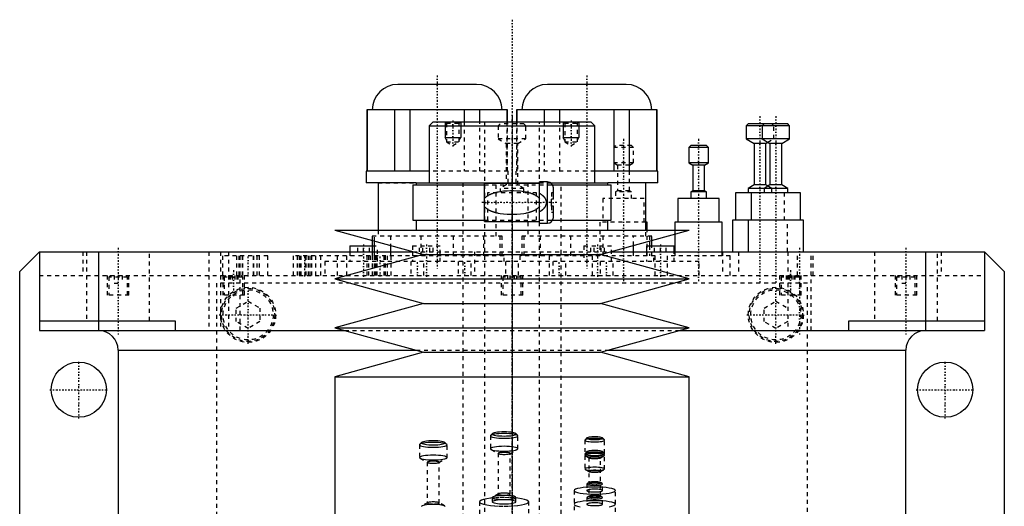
# Model space of a CAD drawing. Extents: x -125 to 125, y -123 to 447.
# Tile 9 of 9: x -125 to 125, y 323 to 447. Entities that reach past the tile are written whole.
import ezdxf

# ---------------------------------------------------------------- set-up
doc = ezdxf.new("R2010")
doc.units = 0
doc.linetypes.add('CENTER', pattern=[1.5, 0.45, -0.5, 0.05, -0.5])
doc.linetypes.add('DASHED', pattern=[2, 1, -1])
for name, color, linetype in [('AM_0', 7, 'CONTINUOUS'), ('AM_10', 7, 'CONTINUOUS'), ('AM_3', 7, 'DASHED'), ('AM_7', 7, 'CENTER')]:
    doc.layers.add(name, color=color, linetype=linetype)

msp = doc.modelspace()

# ---------------------------------------------------------------- linework, layer by layer
at = {"layer": 'AM_0', "color": 7, "linetype": 'CONTINUOUS'}
for p, q in [((-9, 430.5), (-29, 430.5)), ((29, 430.5), (9, 430.5)), ((-36.87, 424), (-36.87, 408.5)), ((-1.12, 424), (-36.87, 424)), ((-36.73, 408.5), (-36.73, 424)), ((-29.85, 424), (-29.85, 408.5)), ((-25.87, 408.5), (-25.87, 424)), ((-12.12, 424), (-12.12, 421)), ((-8.15, 421), (-8.15, 424)), ((-1.27, 424), (-1.27, 421)), ((-1.12, 421), (-1.12, 424)), ((1.13, 424), (1.13, 421)), ((36.88, 424), (1.13, 424)), ((1.27, 421), (1.27, 424)), ((8.15, 424), (8.15, 421)), ((12.13, 421), (12.13, 424)), ((25.88, 424), (25.88, 408.5)), ((29.85, 408.5), (29.85, 424)), ((36.73, 424), (36.73, 408.5)), ((36.88, 408.5), (36.88, 424)), ((-20, 421), (-21, 420)), ((-21, 420), (-21, 405.5)), ((-21, 420), (21, 420)), ((-20, 421), (20, 421)), ((21, 420), (20, 421)), ((21, 405.5), (21, 420)), ((59.96, 420.5), (59.46, 420)), ((59.46, 420), (59.46, 416.7)), ((70.5, 420), (59.46, 420)), ((70, 420.5), (59.96, 420.5)), ((64, 420.5), (63.5, 420)), ((63.5, 420), (63.5, 416.7)), ((70.5, 420), (70, 420.5)), ((70.5, 416.7), (70.5, 420)), ((45.38, 415), (44.88, 414.5)), ((49.38, 415), (45.38, 415)), ((49.88, 414.5), (49.38, 415)), ((59.46, 416.7), (61.46, 415.5)), ((70.5, 416.7), (59.46, 416.7)), ((61.46, 415.5), (61.46, 405)), ((64.46, 415.5), (61.46, 415.5)), ((63.5, 416.7), (65.5, 415.5)), ((64.46, 415.5), (64.98, 415.81)), ((64.46, 405), (64.46, 415.5)), ((65.5, 415.5), (65.5, 405)), ((68.5, 415.5), (65.5, 415.5)), ((68.5, 415.5), (70.5, 416.7)), ((68.5, 405), (68.5, 415.5)), ((44.88, 414.5), (44.88, 410.6)), ((49.88, 414.5), (44.88, 414.5)), ((49.88, 410.6), (49.88, 414.5)), ((44.88, 410.6), (45.88, 410)), ((49.88, 410.6), (44.88, 410.6)), ((45.88, 410), (45.88, 403.5)), ((48.88, 410), (45.88, 410)), ((48.88, 410), (49.88, 410.6)), ((48.88, 403.5), (48.88, 410)), ((-37, 408.5), (-37, 405.5)), ((-21, 408.5), (-37, 408.5)), ((37, 408.5), (21, 408.5)), ((37, 405.5), (37, 408.5)), ((-24.35, 405.5), (-37, 405.5)), ((-34, 405.5), (-34, 393.5)), ((-25.15, 405), (-25.15, 396)), ((-25.15, 405), (-7, 405)), ((-24.35, 405.5), (-24.35, 405)), ((-24.35, 405.5), (7, 405.5)), ((7, 405.3), (-7, 405.3)), ((-7, 395.7), (-7, 405.3)), ((9, 405.75), (7, 405.75)), ((7, 395.25), (7, 405.75)), ((9, 395.25), (9, 405.75)), ((9.83, 405.5), (24.35, 405.5)), ((10.3, 405), (25.15, 405)), ((24.35, 405), (24.35, 405.5)), ((37, 405.5), (24.35, 405.5)), ((25.15, 396), (25.15, 405)), ((34, 393.5), (34, 405.5)), ((61.46, 405), (59.96, 404.1)), ((64.46, 405), (61.46, 405)), ((65.5, 405), (64, 404.1)), ((64.98, 404.69), (64.46, 405)), ((68.5, 405), (65.5, 405)), ((70, 404.1), (68.5, 405)), ((10.5, 401.4), (10.5, 404.25)), ((45.88, 403.5), (45.38, 403.2)), ((45.38, 403.2), (45.38, 401.5)), ((49.38, 403.2), (45.38, 403.2)), ((48.88, 403.5), (45.88, 403.5)), ((49.38, 403.2), (48.88, 403.5)), ((49.38, 401.5), (49.38, 403.2)), ((56.71, 403), (56.71, 396)), ((73.25, 403), (56.71, 403)), ((59.96, 404.1), (59.96, 403)), ((70, 404.1), (59.96, 404.1)), ((60.75, 403), (60.75, 396)), ((64, 404.1), (64, 403)), ((70, 403), (70, 404.1)), ((73.25, 396), (73.25, 403)), ((10.5, 401.4), (10, 401.4)), ((10, 399.6), (10, 401.4)), ((42.13, 401.5), (42.13, 395.5)), ((52.63, 401.5), (42.13, 401.5)), ((52.63, 395.5), (52.63, 401.5)), ((10.5, 399.6), (10, 399.6)), ((10.5, 396.75), (10.5, 399.6)), ((-25.15, 396), (-7, 396)), ((-24.35, 396), (-24.35, 393.5)), ((-7, 395.7), (7, 395.7)), ((7, 395.25), (9, 395.25)), ((10.3, 396), (25.15, 396)), ((24.35, 393.5), (24.35, 396)), ((34.32, 395.5), (34, 395.5)), ((34.32, 393.5), (34.32, 395.5)), ((41.38, 395.5), (41.38, 393.5)), ((53.38, 395.5), (41.38, 395.5)), ((53.38, 388), (53.38, 395.5)), ((55.96, 396), (55.96, 388)), ((74, 396), (55.96, 396)), ((60, 396), (60, 388)), ((74, 388), (74, 396)), ((-45, 393.5), (-22.5, 387.3)), ((-45, 393.5), (45, 393.5)), ((22.5, 387.3), (45, 393.5)), ((41.38, 392.5), (41.38, 388)), ((-35.5, 390.88), (-35.5, 388)), ((-34.87, 388), (-34.87, 390.71)), ((34.87, 390.71), (34.87, 389.5)), ((35.5, 389.5), (35.5, 390.88)), ((-125, 383), (-120, 388)), ((-120, 388), (-120, 368)), ((-120, 388), (-25.04, 388)), ((-105, 388), (-105, 368)), ((-41.17, 389.5), (-41.17, 388)), ((-41.17, 389.5), (-35.5, 389.5)), ((-30.84, 389.6), (-30.84, 388)), ((-25.25, 388.06), (-25.25, 388)), ((25.04, 388), (120, 388)), ((30.84, 388), (30.84, 389.6)), ((34.17, 389.5), (34.17, 388)), ((34.17, 389.5), (41.17, 389.5)), ((41.17, 388), (41.17, 389.5)), ((105, 388), (105, 368)), ((120, 388), (120, 368)), ((120, 388), (125, 383)), ((-22.5, 387.3), (-45, 381.1)), ((-22.5, 387.3), (22.5, 387.3)), ((45, 381.1), (22.5, 387.3)), ((-125, 53), (-125, 383)), ((125, 383), (125, 53)), ((-45, 381.1), (-22.5, 374.9)), ((-45, 381.1), (45, 381.1)), ((22.5, 374.9), (45, 381.1)), ((-22.5, 374.9), (-45, 368.7)), ((-22.5, 374.9), (22.5, 374.9)), ((45, 368.7), (22.5, 374.9)), ((-120, 370.5), (-85.5, 370.5)), ((-85.5, 370.5), (-85.5, 368)), ((85.5, 370.5), (120, 370.5)), ((85.5, 368), (85.5, 370.5)), ((-120, 368), (-42.46, 368)), ((-45, 368.7), (-22.5, 362.5)), ((-45, 368.7), (45, 368.7)), ((22.5, 362.5), (45, 368.7)), ((42.46, 368), (120, 368)), ((-100, 363), (-100, 25)), ((-100, 363), (-24.34, 363)), ((-22.5, 362.5), (-45, 356.3)), ((-22.5, 362.5), (22.5, 362.5)), ((45, 356.3), (22.5, 362.5)), ((24.34, 363), (100, 363)), ((100, 25), (100, 363)), ((-45, 356.3), (-45, 306.25)), ((-45, 356.3), (45, 356.3)), ((45, 306.25), (45, 356.3))]:
    msp.add_line(p, q, dxfattribs=at)
for centre in [(-110, 353), (110, 353)]:
    msp.add_circle(centre, 7, dxfattribs=at)
for centre, radius, start, end in [((-29, 424), 6.5, 90, 180), ((-9, 424), 6.5, 0, 90), ((9, 424), 6.5, 90, 180), ((29, 424), 6.5, 0, 90), ((9, 404.25), 1.5, 0, 90), ((9, 396.75), 1.5, 270, 0), ((-105, 363), 5, 0, 90), ((105, 363), 5, 90, 180)]:
    msp.add_arc(centre, radius, start, end, dxfattribs=at)
at = {"layer": 'AM_10', "color": 7, "linetype": 'CONTINUOUS'}
for p, q in [((-17, 421), (-17, 417)), ((-13, 421), (-13, 417)), ((13, 421), (13, 417)), ((17, 421), (17, 417)), ((-16.62, 416.34), (-17, 417)), ((-17, 417), (-13, 417)), ((-13.38, 416.34), (-13, 417)), ((13.38, 416.34), (13, 417)), ((13, 417), (17, 417)), ((16.62, 416.34), (17, 417))]:
    msp.add_line(p, q, dxfattribs=at)
at = {"layer": 'AM_3', "color": 6, "linetype": 'DASHED'}
for p, q in [((-17, 421), (-16.62, 420.62)), ((-16.62, 420.62), (-16.62, 415.94)), ((-16.62, 420.62), (-13.38, 420.62)), ((-13.38, 420.62), (-13, 421)), ((-13.38, 415.94), (-13.38, 420.62)), ((-12.12, 421), (-12.12, 408.5)), ((-8.15, 408.5), (-8.15, 421)), ((-7, 421), (-7, -97.5)), ((-3, 420.5), (-3.5, 420)), ((-3.5, 420), (-3.5, 416.7)), ((3, 420.5), (-3, 420.5)), ((-1.27, 421), (-1.27, 408.5)), ((-1.12, 408.5), (-1.12, 421)), ((1.13, 421), (1.13, 408.5)), ((1.27, 408.5), (1.27, 421)), ((3.5, 420), (3, 420.5)), ((3.5, 416.7), (3.5, 420)), ((7, -97.5), (7, 421)), ((8.15, 421), (8.15, 408.5)), ((12.13, 408.5), (12.13, 421)), ((13, 421), (13.38, 420.62)), ((13.38, 420.62), (13.38, 415.94)), ((13.38, 420.62), (16.62, 420.62)), ((16.62, 420.62), (17, 421)), ((16.62, 415.94), (16.62, 420.62)), ((66.46, 420), (65.96, 420.5)), ((66.46, 416.7), (66.46, 420)), ((-16.62, 415.94), (-15, 415)), ((-16.62, 415.94), (-13.38, 415.94)), ((-15, 415), (-13.38, 415.94)), ((-3.5, 416.7), (-1.5, 415.5)), ((3.5, 416.7), (-3.5, 416.7)), ((-1.5, 415.5), (-1.5, 405)), ((1.5, 415.5), (-1.5, 415.5)), ((1.5, 415.5), (3.5, 416.7)), ((1.5, 405), (1.5, 415.5)), ((13.38, 415.94), (15, 415)), ((13.38, 415.94), (16.62, 415.94)), ((15, 415), (16.62, 415.94)), ((26.32, 415), (25.82, 414.5)), ((30.32, 415), (26.32, 415)), ((30.82, 414.5), (30.32, 415)), ((64.98, 415.81), (66.46, 416.7)), ((25.82, 414.5), (25.82, 410.6)), ((30.82, 414.5), (25.82, 414.5)), ((30.82, 410.6), (30.82, 414.5)), ((25.82, 410.6), (26.82, 410)), ((30.82, 410.6), (25.82, 410.6)), ((26.82, 410), (26.82, 403.5)), ((29.82, 410), (26.82, 410)), ((29.82, 410), (30.82, 410.6)), ((29.82, 403.5), (29.82, 410)), ((-1, 408.5), (-21, 408.5)), ((-1, 405.5), (-1, 408.5)), ((1, 408.5), (1, 405.5)), ((21, 408.5), (1, 408.5)), ((-34, 405.5), (-24.35, 405.5)), ((-12.5, 405.5), (-12.5, -56.5)), ((-7, 405), (10.3, 405)), ((-4, 392), (-4, 405.5)), ((-1.5, 405), (-3, 404.1)), ((3, 404.1), (1.5, 405)), ((4, 405.5), (4, 392)), ((7, 405.5), (9.83, 405.5)), ((12.5, -56.5), (12.5, 405.5)), ((-6.25, 403), (-6.25, 396)), ((6.25, 403), (-6.25, 403)), ((-3, 404.1), (-3, 403)), ((3, 404.1), (-3, 404.1)), ((3, 403), (3, 404.1)), ((6.25, 396), (6.25, 403)), ((10.5, 403), (10, 403)), ((10, 403), (10, 401.4)), ((26.82, 403.5), (26.32, 403.2)), ((26.32, 403.2), (26.32, 401.5)), ((30.32, 403.2), (26.32, 403.2)), ((29.82, 403.5), (26.82, 403.5)), ((30.32, 403.2), (29.82, 403.5)), ((30.32, 401.5), (30.32, 403.2)), ((65.96, 404.1), (64.98, 404.69)), ((65.96, 403), (65.96, 404.1)), ((69.21, 396), (69.21, 403)), ((23.07, 401.5), (23.07, 395.5)), ((33.57, 401.5), (23.07, 401.5)), ((33.57, 395.5), (33.57, 401.5)), ((10, 399.6), (10, 398)), ((10.5, 398), (10, 398)), ((-7, 396), (10.3, 396)), ((22.32, 395.5), (22.32, 387)), ((34, 395.5), (22.32, 395.5)), ((69.96, 388), (69.96, 396)), ((-34, 393.5), (-34, 392)), ((34, 392), (34, 393.5)), ((34.32, 387), (34.32, 393.5)), ((41.38, 393.5), (41.38, 392.5)), ((-35.5, 392), (-35.5, 390.88)), ((-2.5, 392), (-35.5, 392)), ((-34.87, 390.71), (-34.87, 392)), ((-30.84, 392), (-30.84, 389.6)), ((-23.03, 387), (-23.03, 392)), ((-14.97, 392), (-14.97, 387)), ((-7.16, 387), (-7.16, 392)), ((-3.13, 392), (-3.13, 387)), ((-2.5, 387), (-2.5, 392)), ((2.5, 392), (2.5, 387)), ((35.5, 392), (2.5, 392)), ((3.13, 387), (3.13, 392)), ((7.16, 392), (7.16, 387)), ((14.97, 387), (14.97, 392)), ((23.03, 392), (23.03, 387)), ((30.84, 389.6), (30.84, 392)), ((34.87, 392), (34.87, 390.71)), ((35.5, 390.88), (35.5, 392)), ((-108.97, 388), (-108.97, 382)), ((-108, 388), (-108, 370.5)), ((-92, 370.5), (-92, 388)), ((-77, 388), (-77, 368)), ((-74, 388), (-74, 368)), ((-72, 388), (-72, 368)), ((-69, 368), (-69, 388)), ((-41.17, 388), (-41.17, 385.5)), ((-39.17, 388), (-39.17, 389.5)), ((-37.67, 388), (-37.67, 389.5)), ((-36.17, 388), (-36.17, 389.5)), ((-35.5, 389.5), (-34.17, 389.5)), ((-35.5, 388), (-35.5, 387)), ((-34.87, 387), (-34.87, 388)), ((-34.17, 385.5), (-34.17, 389.5)), ((-30.84, 388), (-30.84, 387)), ((-25.25, 389.5), (-25.25, 388.06)), ((-25.25, 389.5), (-18.25, 389.5)), ((-25.25, 388), (-25.25, 385.5)), ((-25.04, 388), (25.04, 388)), ((-23.48, 388), (-23.48, 389.5)), ((-22.62, 388), (-22.62, 389.5)), ((-20.88, 388), (-20.88, 389.5)), ((-20.02, 388), (-20.02, 389.5)), ((-18.25, 385.5), (-18.25, 389.5)), ((-9.5, 388), (-9.5, 382)), ((9.5, 382), (9.5, 388)), ((18.25, 389.5), (18.25, 385.5)), ((18.25, 389.5), (25.25, 389.5)), ((20.02, 388), (20.02, 389.5)), ((20.88, 388), (20.88, 389.5)), ((22.62, 388), (22.62, 389.5)), ((23.48, 388), (23.48, 389.5)), ((25.25, 385.5), (25.25, 389.5)), ((30.84, 387), (30.84, 388)), ((34.17, 388), (34.17, 385.5)), ((34.87, 389.5), (34.87, 387)), ((35.5, 387), (35.5, 389.5)), ((36.17, 388), (36.17, 389.5)), ((37.67, 388), (37.67, 389.5)), ((39.17, 388), (39.17, 389.5)), ((41.17, 385.5), (41.17, 388)), ((41.38, 388), (41.38, 387)), ((53.38, 387), (53.38, 388)), ((53.46, 388), (53.46, 382)), ((57.5, 388), (57.5, 382)), ((70, 388), (70, 368)), ((72.46, 382), (72.46, 388)), ((76, 368), (76, 388)), ((76.5, 382), (76.5, 388)), ((92, 388), (92, 370.5)), ((108, 370.5), (108, 388)), ((108.97, 388), (108.97, 382)), ((-62, 387), (-73.4, 387)), ((-73.4, 382), (-73.4, 387)), ((-69.89, 382), (-69.89, 387)), ((-69.28, 382), (-69.28, 387)), ((-68.44, 382), (-68.44, 387)), ((-68.4, 387), (-68.4, 382)), ((-65.6, 382), (-65.6, 387)), ((-65.56, 382), (-65.56, 387)), ((-64.68, 382), (-64.68, 387)), ((-64.11, 382), (-64.11, 387)), ((-62, 382), (-62, 387)), ((-55.49, 382), (-55.49, 387)), ((-2, 387), (-55.49, 387)), ((-54.5, 382), (-54.5, 387)), ((-54.04, 387), (-54.04, 382)), ((-53.63, 382), (-53.63, 387)), ((-53.6, 387), (-53.6, 382)), ((-52.39, 382), (-52.39, 387)), ((-52.29, 382), (-52.29, 387)), ((-51.65, 382), (-51.65, 387)), ((-51.24, 382), (-51.24, 387)), ((-50.79, 382), (-50.79, 387)), ((-49.8, 382), (-49.8, 387)), ((-48.56, 382), (-48.56, 387)), ((-47.5, 385.5), (-47.5, 382)), ((47.5, 385.5), (-47.5, 385.5)), ((-44.3, 382), (-44.3, 387)), ((-41.97, 382), (-41.97, 387)), ((-36.78, 382), (-36.78, 387)), ((-36.33, 382), (-36.33, 387)), ((-36, 387), (-36, 385.5)), ((-35.41, 382), (-35.41, 387)), ((-35.35, 382), (-35.35, 387)), ((-34.89, 387), (-34.89, 382)), ((-34.59, 382), (-34.59, 387)), ((-34.48, 382), (-34.48, 387)), ((-34.2, 382), (-34.2, 387)), ((-32.5, 382), (-32.5, 387)), ((-32.09, 382), (-32.09, 387)), ((-31.64, 382), (-31.64, 387)), ((-30.65, 382), (-30.65, 387)), ((-25.65, 385.5), (-25.65, 382)), ((-22.35, 382), (-22.35, 385.5)), ((-13.65, 385.5), (-13.65, 382)), ((-10.35, 382), (-10.35, 385.5)), ((-2, 385.5), (-2, 387)), ((-1.65, 385.5), (-1.65, 382)), ((1.65, 382), (1.65, 385.5)), ((2, 387), (2, 385.5)), ((36.32, 387), (2, 387)), ((10.35, 385.5), (10.35, 382)), ((13.65, 382), (13.65, 385.5)), ((20.32, 387), (20.32, 382)), ((22.35, 385.5), (22.35, 382)), ((25.65, 382), (25.65, 385.5)), ((36, 385.5), (36, 387)), ((36.32, 382), (36.32, 387)), ((39.38, 387), (39.38, 382)), ((55.38, 387), (39.38, 387)), ((47.5, 382), (47.5, 385.5)), ((55.38, 382), (55.38, 387)), ((-120, 382), (120, 382)), ((-102.75, 382), (-102.75, 377)), ((-101.95, 382), (-102.35, 381.6)), ((-102.35, 381.6), (-102.35, 377)), ((-97.65, 381.6), (-102.35, 381.6)), ((-101, 382), (-101, 380)), ((-101, 380), (-99, 380)), ((-100, 382), (-100, 380)), ((-99, 382), (-99, 380)), ((-97.65, 381.6), (-98.05, 382)), ((-97.65, 377), (-97.65, 381.6)), ((-97.25, 377), (-97.25, 382)), ((75, 380), (-75, 380)), ((-75, 380), (-75, 68)), ((-73.46, 382), (-73.46, 377)), ((-72.66, 382), (-73.06, 381.6)), ((-73.06, 381.6), (-73.06, 377)), ((-68.36, 381.6), (-73.06, 381.6)), ((-71.83, 382), (-71.83, 380)), ((-71.53, 382), (-71.53, 380)), ((-71.01, 382), (-71.01, 380)), ((-70.41, 382), (-70.41, 380)), ((-69.89, 382), (-69.89, 380)), ((-69.6, 382), (-69.6, 380)), ((-68.36, 381.6), (-68.76, 382)), ((-68.36, 377), (-68.36, 381.6)), ((-67.96, 377), (-67.96, 382)), ((-2.75, 382), (-2.75, 377)), ((-1.95, 382), (-2.35, 381.6)), ((-2.35, 381.6), (-2.35, 377)), ((2.35, 381.6), (-2.35, 381.6)), ((-1.15, 382), (-1.15, 380)), ((-0.58, 382), (-0.58, 380)), ((0.58, 382), (0.58, 380)), ((1.15, 382), (1.15, 380)), ((2.35, 381.6), (1.95, 382)), ((2.35, 377), (2.35, 381.6)), ((2.75, 377), (2.75, 382)), ((67.96, 382), (67.96, 377)), ((68.76, 382), (68.36, 381.6)), ((68.36, 381.6), (68.36, 377)), ((73.06, 381.6), (68.36, 381.6)), ((69.6, 382), (69.6, 380)), ((69.89, 382), (69.89, 380)), ((70.41, 382), (70.41, 380)), ((71.01, 382), (71.01, 380)), ((71.53, 382), (71.53, 380)), ((71.83, 382), (71.83, 380)), ((73.06, 381.6), (72.66, 382)), ((73.06, 377), (73.06, 381.6)), ((73.46, 377), (73.46, 382)), ((75, 68), (75, 380)), ((97.25, 382), (97.25, 377)), ((98.05, 382), (97.65, 381.6)), ((97.65, 381.6), (97.65, 377)), ((102.35, 381.6), (97.65, 381.6)), ((99, 382), (99, 380)), ((99, 380), (101, 380)), ((100, 382), (100, 380)), ((101, 382), (101, 380)), ((102.35, 381.6), (101.95, 382)), ((102.35, 377), (102.35, 381.6)), ((102.75, 377), (102.75, 382)), ((-97.25, 377), (-102.75, 377)), ((-67.96, 377), (-73.46, 377)), ((-70, 373.73), (-67, 375.46)), ((-67, 375.46), (-64, 373.73)), ((2.75, 377), (-2.75, 377)), ((64, 373.73), (67, 375.46)), ((67, 375.46), (70, 373.73)), ((73.46, 377), (67.96, 377)), ((102.75, 377), (97.25, 377)), ((-70, 370.27), (-70, 373.73)), ((-64, 373.73), (-64, 370.27)), ((64, 370.27), (64, 373.73)), ((-67, 368.54), (-70, 370.27)), ((-64, 370.27), (-67, 368.54)), ((67, 368.54), (64, 370.27)), ((70, 370.27), (67, 368.54)), ((-42.46, 368), (42.46, 368)), ((-24.34, 363), (24.34, 363)), ((-5.5, 341.26), (-5.5, 338.01)), ((-4.95, 341.85), (-5.45, 341.37)), ((1.45, 341.37), (0.95, 341.85)), ((1.5, 338.01), (1.5, 341.26)), ((18.5, 340.19), (18.5, 332.87)), ((19.03, 340.74), (18.54, 340.26)), ((23.46, 340.26), (22.97, 340.74)), ((23.5, 332.87), (23.5, 340.19)), ((-23.5, 339), (-23.5, 335.75)), ((-22.95, 339.59), (-23.45, 339.11)), ((-16.55, 339.11), (-17.05, 339.59)), ((-16.5, 335.75), (-16.5, 339)), ((-5.35, 337.83), (-3.43, 336.75)), ((-0.57, 336.75), (1.35, 337.83)), ((-23.35, 335.57), (-21.43, 334.49)), ((-18.57, 334.49), (-16.65, 335.57)), ((-3.5, 336.83), (-3.5, 326.49)), ((-0.5, 326.49), (-0.5, 336.83)), ((19.03, 337.27), (18.54, 336.79)), ((18.61, 336.22), (19.57, 335.68)), ((19.5, 335.75), (19.5, 325.88)), ((22.43, 335.68), (23.39, 336.22)), ((22.5, 325.88), (22.5, 335.75)), ((23.46, 336.79), (22.97, 337.27)), ((-21.5, 334.57), (-21.5, 324.23)), ((-18.5, 324.23), (-18.5, 334.57)), ((18.61, 332.74), (19.57, 332.2)), ((22.43, 332.2), (23.39, 332.74)), ((19, 329.06), (19, 327.38)), ((19.57, 329.43), (19.09, 329.16)), ((22.91, 329.16), (22.43, 329.43)), ((23, 327.38), (23, 329.06)), ((-5, 325.6), (-5, 324.52)), ((-3.43, 326.57), (-4.87, 325.76)), ((0.87, 325.76), (-0.57, 326.57)), ((1, 324.52), (1, 325.6)), ((15.75, 327.38), (15.75, 318)), ((19, 325.58), (19, 323.91)), ((19.57, 325.96), (19.09, 325.69)), ((22.91, 325.69), (22.43, 325.96)), ((23, 323.91), (23, 325.58)), ((26.25, 318), (26.25, 327.38)), ((-21.43, 324.31), (-22.87, 323.5)), ((-17.13, 323.5), (-18.57, 324.31)), ((-8.25, 324.52), (-8.25, 317.63)), ((4.25, 317.63), (4.25, 324.52))]:
    msp.add_line(p, q, dxfattribs=at)
for points in [[(-23, 339.5), (-22.94, 339.39), (-22.77, 339.3), (-22.49, 339.21), (-22.12, 339.13), (-21.67, 339.06), (-21.15, 339.01), (-20.59, 338.98), (-20, 338.97), (-19.41, 338.98), (-18.85, 339.01), (-18.33, 339.06), (-17.88, 339.13), (-17.51, 339.21), (-17.23, 339.3), (-17.06, 339.39), (-17, 339.5), (-17.06, 339.6), (-17.23, 339.69), (-17.51, 339.78), (-17.88, 339.86), (-18.33, 339.93), (-18.85, 339.98), (-19.41, 340.01), (-20, 340.02), (-20.59, 340.01), (-21.15, 339.98), (-21.67, 339.93), (-22.12, 339.86), (-22.49, 339.78), (-22.77, 339.69), (-22.94, 339.6)], [(-5.5, 341.26), (-5.43, 341.14), (-5.23, 341.03), (-4.91, 340.92), (-4.47, 340.83), (-3.94, 340.76), (-3.34, 340.7), (-2.68, 340.66), (-2, 340.65), (-1.32, 340.66), (-0.66, 340.7), (-0.06, 340.76), (0.47, 340.83), (0.91, 340.92), (1.23, 341.03), (1.43, 341.14), (1.5, 341.26), (1.43, 341.38), (1.23, 341.49), (0.91, 341.6), (0.47, 341.69), (-0.06, 341.77), (-0.66, 341.82), (-1.32, 341.86), (-2, 341.87), (-2.68, 341.86), (-3.34, 341.82), (-3.94, 341.77), (-4.47, 341.69), (-4.91, 341.6), (-5.23, 341.49), (-5.43, 341.38)], [(-5, 341.75), (-4.94, 341.65), (-4.77, 341.55), (-4.49, 341.46), (-4.12, 341.38), (-3.67, 341.32), (-3.15, 341.27), (-2.59, 341.24), (-2, 341.23), (-1.41, 341.24), (-0.85, 341.27), (-0.33, 341.32), (0.12, 341.38), (0.49, 341.46), (0.77, 341.55), (0.94, 341.65), (1, 341.75), (0.94, 341.85), (0.77, 341.95), (0.49, 342.04), (0.12, 342.12), (-0.33, 342.19), (-0.85, 342.23), (-1.41, 342.26), (-2, 342.27), (-2.59, 342.26), (-3.15, 342.23), (-3.67, 342.19), (-4.12, 342.12), (-4.49, 342.04), (-4.77, 341.95), (-4.94, 341.85)], [(18.5, 340.19), (18.55, 340.1), (18.69, 340.02), (18.92, 339.94), (19.23, 339.88), (19.61, 339.82), (20.04, 339.78), (20.51, 339.76), (21, 339.75), (21.49, 339.76), (21.96, 339.78), (22.39, 339.82), (22.77, 339.88), (23.08, 339.94), (23.31, 340.02), (23.45, 340.1), (23.5, 340.19), (23.45, 340.27), (23.31, 340.35), (23.08, 340.43), (22.77, 340.49), (22.39, 340.55), (21.96, 340.59), (21.49, 340.61), (21, 340.62), (20.51, 340.61), (20.04, 340.59), (19.61, 340.55), (19.23, 340.49), (18.92, 340.43), (18.69, 340.35), (18.55, 340.27)], [(19, 340.68), (19.04, 340.61), (19.15, 340.54), (19.34, 340.48), (19.59, 340.43), (19.89, 340.39), (20.23, 340.36), (20.61, 340.34), (21, 340.33), (21.39, 340.34), (21.77, 340.36), (22.11, 340.39), (22.41, 340.43), (22.66, 340.48), (22.85, 340.54), (22.96, 340.61), (23, 340.68), (22.96, 340.75), (22.85, 340.81), (22.66, 340.87), (22.41, 340.92), (22.11, 340.97), (21.77, 341), (21.39, 341.02), (21, 341.03), (20.61, 341.02), (20.23, 341), (19.89, 340.97), (19.59, 340.92), (19.34, 340.87), (19.15, 340.81), (19.04, 340.75)], [(-23.5, 339), (-23.43, 338.88), (-23.23, 338.77), (-22.91, 338.67), (-22.47, 338.57), (-21.94, 338.5), (-21.34, 338.44), (-20.68, 338.41), (-20, 338.4), (-19.32, 338.41), (-18.66, 338.44), (-18.06, 338.5), (-17.53, 338.57), (-17.09, 338.67), (-16.77, 338.77), (-16.57, 338.88), (-16.5, 339), (-16.57, 339.12), (-16.77, 339.24), (-17.09, 339.34), (-17.53, 339.43), (-18.06, 339.51), (-18.66, 339.56), (-19.32, 339.6), (-20, 339.61), (-20.68, 339.6), (-21.34, 339.56), (-21.94, 339.51), (-22.47, 339.43), (-22.91, 339.34), (-23.23, 339.24), (-23.43, 339.12)], [(-5.5, 338.01), (-5.43, 337.89), (-5.23, 337.78), (-4.91, 337.67), (-4.47, 337.58), (-3.94, 337.51), (-3.34, 337.45), (-2.68, 337.41), (-2, 337.4), (-1.32, 337.41), (-0.66, 337.45), (-0.06, 337.51), (0.47, 337.58), (0.91, 337.67), (1.23, 337.78), (1.43, 337.89), (1.5, 338.01), (1.43, 338.13), (1.23, 338.24), (0.91, 338.35), (0.47, 338.44), (-0.06, 338.52), (-0.66, 338.57), (-1.32, 338.61), (-2, 338.62), (-2.68, 338.61), (-3.34, 338.57), (-3.94, 338.52), (-4.47, 338.44), (-4.91, 338.35), (-5.23, 338.24), (-5.43, 338.13)], [(19, 337.2), (19.04, 337.14), (19.15, 337.07), (19.34, 337.01), (19.59, 336.96), (19.89, 336.92), (20.23, 336.88), (20.61, 336.86), (21, 336.86), (21.39, 336.86), (21.77, 336.88), (22.11, 336.92), (22.41, 336.96), (22.66, 337.01), (22.85, 337.07), (22.96, 337.14), (23, 337.2), (22.96, 337.27), (22.85, 337.34), (22.66, 337.4), (22.41, 337.45), (22.11, 337.49), (21.77, 337.53), (21.39, 337.55), (21, 337.55), (20.61, 337.55), (20.23, 337.53), (19.89, 337.49), (19.59, 337.45), (19.34, 337.4), (19.15, 337.34), (19.04, 337.27)], [(-23.5, 335.75), (-23.43, 335.63), (-23.23, 335.52), (-22.91, 335.42), (-22.47, 335.32), (-21.94, 335.25), (-21.34, 335.19), (-20.68, 335.16), (-20, 335.15), (-19.32, 335.16), (-18.66, 335.19), (-18.06, 335.25), (-17.53, 335.32), (-17.09, 335.42), (-16.77, 335.52), (-16.57, 335.63), (-16.5, 335.75), (-16.57, 335.87), (-16.77, 335.99), (-17.09, 336.09), (-17.53, 336.18), (-18.06, 336.26), (-18.66, 336.31), (-19.32, 336.35), (-20, 336.36), (-20.68, 336.35), (-21.34, 336.31), (-21.94, 336.26), (-22.47, 336.18), (-22.91, 336.09), (-23.23, 335.99), (-23.43, 335.87)], [(-3.5, 336.83), (-3.47, 336.78), (-3.39, 336.73), (-3.25, 336.68), (-3.06, 336.65), (-2.83, 336.61), (-2.57, 336.59), (-2.29, 336.57), (-2, 336.57), (-1.71, 336.57), (-1.43, 336.59), (-1.17, 336.61), (-0.94, 336.65), (-0.75, 336.68), (-0.61, 336.73), (-0.53, 336.78), (-0.5, 336.83), (-0.53, 336.88), (-0.61, 336.93), (-0.75, 336.97), (-0.94, 337.01), (-1.17, 337.05), (-1.43, 337.07), (-1.71, 337.08), (-2, 337.09), (-2.29, 337.08), (-2.57, 337.07), (-2.83, 337.05), (-3.06, 337.01), (-3.25, 336.97), (-3.39, 336.93), (-3.47, 336.88)], [(18.5, 336.71), (18.55, 336.63), (18.69, 336.55), (18.92, 336.47), (19.23, 336.41), (19.61, 336.35), (20.04, 336.31), (20.51, 336.29), (21, 336.28), (21.49, 336.29), (21.96, 336.31), (22.39, 336.35), (22.77, 336.41), (23.08, 336.47), (23.31, 336.55), (23.45, 336.63), (23.5, 336.71), (23.45, 336.8), (23.31, 336.88), (23.08, 336.95), (22.77, 337.02), (22.39, 337.07), (21.96, 337.11), (21.49, 337.14), (21, 337.15), (20.51, 337.14), (20.04, 337.11), (19.61, 337.07), (19.23, 337.02), (18.92, 336.95), (18.69, 336.88), (18.55, 336.8)], [(18.5, 336.34), (18.55, 336.26), (18.69, 336.18), (18.92, 336.1), (19.23, 336.04), (19.61, 335.98), (20.04, 335.94), (20.51, 335.92), (21, 335.91), (21.49, 335.92), (21.96, 335.94), (22.39, 335.98), (22.77, 336.04), (23.08, 336.1), (23.31, 336.18), (23.45, 336.26), (23.5, 336.34), (23.45, 336.43), (23.31, 336.51), (23.08, 336.59), (22.77, 336.65), (22.39, 336.71), (21.96, 336.75), (21.49, 336.77), (21, 336.78), (20.51, 336.77), (20.04, 336.75), (19.61, 336.71), (19.23, 336.65), (18.92, 336.59), (18.69, 336.51), (18.55, 336.43)], [(19.5, 335.75), (19.53, 335.7), (19.61, 335.65), (19.75, 335.61), (19.94, 335.57), (20.17, 335.54), (20.43, 335.51), (20.71, 335.5), (21, 335.49), (21.29, 335.5), (21.57, 335.51), (21.83, 335.54), (22.06, 335.57), (22.25, 335.61), (22.39, 335.65), (22.47, 335.7), (22.5, 335.75), (22.47, 335.8), (22.39, 335.85), (22.25, 335.9), (22.06, 335.94), (21.83, 335.97), (21.57, 335.99), (21.29, 336.01), (21, 336.01), (20.71, 336.01), (20.43, 335.99), (20.17, 335.97), (19.94, 335.94), (19.75, 335.9), (19.61, 335.85), (19.53, 335.8)], [(-21.5, 334.57), (-21.47, 334.52), (-21.39, 334.47), (-21.25, 334.43), (-21.06, 334.39), (-20.83, 334.35), (-20.57, 334.33), (-20.29, 334.32), (-20, 334.31), (-19.71, 334.32), (-19.43, 334.33), (-19.17, 334.35), (-18.94, 334.39), (-18.75, 334.43), (-18.61, 334.47), (-18.53, 334.52), (-18.5, 334.57), (-18.53, 334.62), (-18.61, 334.67), (-18.75, 334.72), (-18.94, 334.76), (-19.17, 334.79), (-19.43, 334.81), (-19.71, 334.83), (-20, 334.83), (-20.29, 334.83), (-20.57, 334.81), (-20.83, 334.79), (-21.06, 334.76), (-21.25, 334.72), (-21.39, 334.67), (-21.47, 334.62)], [(18.5, 332.87), (18.55, 332.79), (18.69, 332.71), (18.92, 332.63), (19.23, 332.56), (19.61, 332.51), (20.04, 332.47), (20.51, 332.45), (21, 332.44), (21.49, 332.45), (21.96, 332.47), (22.39, 332.51), (22.77, 332.56), (23.08, 332.63), (23.31, 332.71), (23.45, 332.79), (23.5, 332.87), (23.45, 332.96), (23.31, 333.04), (23.08, 333.11), (22.77, 333.18), (22.39, 333.23), (21.96, 333.27), (21.49, 333.3), (21, 333.31), (20.51, 333.3), (20.04, 333.27), (19.61, 333.23), (19.23, 333.18), (18.92, 333.11), (18.69, 333.04), (18.55, 332.96)], [(19.5, 332.28), (19.53, 332.23), (19.61, 332.18), (19.75, 332.14), (19.94, 332.1), (20.17, 332.06), (20.43, 332.04), (20.71, 332.03), (21, 332.02), (21.29, 332.03), (21.57, 332.04), (21.83, 332.06), (22.06, 332.1), (22.25, 332.14), (22.39, 332.18), (22.47, 332.23), (22.5, 332.28), (22.47, 332.33), (22.39, 332.38), (22.25, 332.43), (22.06, 332.46), (21.83, 332.5), (21.57, 332.52), (21.29, 332.54), (21, 332.54), (20.71, 332.54), (20.43, 332.52), (20.17, 332.5), (19.94, 332.46), (19.75, 332.43), (19.61, 332.38), (19.53, 332.33)], [(15.75, 327.38), (15.85, 327.21), (16.15, 327.03), (16.63, 326.88), (17.29, 326.74), (18.08, 326.62), (18.99, 326.54), (19.98, 326.49), (21, 326.47), (22.02, 326.49), (23.01, 326.54), (23.92, 326.62), (24.71, 326.74), (25.37, 326.88), (25.85, 327.03), (26.15, 327.21), (26.25, 327.38), (26.15, 327.56), (25.85, 327.73), (25.37, 327.89), (24.71, 328.03), (23.92, 328.14), (23.01, 328.23), (22.02, 328.28), (21, 328.29), (19.98, 328.28), (18.99, 328.23), (18.08, 328.14), (17.29, 328.03), (16.63, 327.89), (16.15, 327.73), (15.85, 327.56)], [(19, 329.06), (19.04, 328.99), (19.15, 328.92), (19.34, 328.86), (19.59, 328.81), (19.89, 328.77), (20.23, 328.74), (20.61, 328.72), (21, 328.71), (21.39, 328.72), (21.77, 328.74), (22.11, 328.77), (22.41, 328.81), (22.66, 328.86), (22.85, 328.92), (22.96, 328.99), (23, 329.06), (22.96, 329.12), (22.85, 329.19), (22.66, 329.25), (22.41, 329.3), (22.11, 329.35), (21.77, 329.38), (21.39, 329.4), (21, 329.4), (20.61, 329.4), (20.23, 329.38), (19.89, 329.35), (19.59, 329.3), (19.34, 329.25), (19.15, 329.19), (19.04, 329.12)], [(19, 327.38), (19.04, 327.32), (19.15, 327.25), (19.34, 327.19), (19.59, 327.14), (19.89, 327.09), (20.23, 327.06), (20.61, 327.04), (21, 327.04), (21.39, 327.04), (21.77, 327.06), (22.11, 327.09), (22.41, 327.14), (22.66, 327.19), (22.85, 327.25), (22.96, 327.32), (23, 327.38), (22.96, 327.45), (22.85, 327.52), (22.66, 327.58), (22.41, 327.63), (22.11, 327.67), (21.77, 327.7), (21.39, 327.72), (21, 327.73), (20.61, 327.72), (20.23, 327.7), (19.89, 327.67), (19.59, 327.63), (19.34, 327.58), (19.15, 327.52), (19.04, 327.45)], [(19.5, 329.35), (19.53, 329.3), (19.61, 329.25), (19.75, 329.21), (19.94, 329.17), (20.17, 329.14), (20.43, 329.11), (20.71, 329.1), (21, 329.09), (21.29, 329.1), (21.57, 329.11), (21.83, 329.14), (22.06, 329.17), (22.25, 329.21), (22.39, 329.25), (22.47, 329.3), (22.5, 329.35), (22.47, 329.4), (22.39, 329.45), (22.25, 329.5), (22.06, 329.54), (21.83, 329.57), (21.57, 329.59), (21.29, 329.61), (21, 329.61), (20.71, 329.61), (20.43, 329.59), (20.17, 329.57), (19.94, 329.54), (19.75, 329.5), (19.61, 329.45), (19.53, 329.4)], [(-8.25, 324.52), (-8.13, 324.31), (-7.77, 324.1), (-7.2, 323.92), (-6.42, 323.75), (-5.47, 323.62), (-4.39, 323.52), (-3.22, 323.45), (-2, 323.43), (-0.78, 323.45), (0.39, 323.52), (1.47, 323.62), (2.42, 323.75), (3.2, 323.92), (3.77, 324.1), (4.13, 324.31), (4.25, 324.52), (4.13, 324.73), (3.77, 324.93), (3.2, 325.12), (2.42, 325.29), (1.47, 325.42), (0.39, 325.52), (-0.78, 325.58), (-2, 325.6), (-3.22, 325.58), (-4.39, 325.52), (-5.47, 325.42), (-6.42, 325.29), (-7.2, 325.12), (-7.77, 324.93), (-8.13, 324.73)], [(-5, 325.6), (-4.94, 325.5), (-4.77, 325.4), (-4.49, 325.31), (-4.12, 325.23), (-3.67, 325.17), (-3.15, 325.12), (-2.59, 325.09), (-2, 325.08), (-1.41, 325.09), (-0.85, 325.12), (-0.33, 325.17), (0.12, 325.23), (0.49, 325.31), (0.77, 325.4), (0.94, 325.5), (1, 325.6), (0.94, 325.7), (0.77, 325.8), (0.49, 325.89), (0.12, 325.97), (-0.33, 326.04), (-0.85, 326.08), (-1.41, 326.11), (-2, 326.12), (-2.59, 326.11), (-3.15, 326.08), (-3.67, 326.04), (-4.12, 325.97), (-4.49, 325.89), (-4.77, 325.8), (-4.94, 325.7)], [(-5, 324.52), (-4.94, 324.42), (-4.77, 324.32), (-4.49, 324.23), (-4.12, 324.15), (-3.67, 324.09), (-3.15, 324.04), (-2.59, 324.01), (-2, 324), (-1.41, 324.01), (-0.85, 324.04), (-0.33, 324.09), (0.12, 324.15), (0.49, 324.23), (0.77, 324.32), (0.94, 324.42), (1, 324.52), (0.94, 324.62), (0.77, 324.72), (0.49, 324.81), (0.12, 324.89), (-0.33, 324.95), (-0.85, 325), (-1.41, 325.03), (-2, 325.04), (-2.59, 325.03), (-3.15, 325), (-3.67, 324.95), (-4.12, 324.89), (-4.49, 324.81), (-4.77, 324.72), (-4.94, 324.62)], [(-3.5, 326.49), (-3.47, 326.44), (-3.39, 326.39), (-3.25, 326.34), (-3.06, 326.3), (-2.83, 326.27), (-2.57, 326.25), (-2.29, 326.23), (-2, 326.23), (-1.71, 326.23), (-1.43, 326.25), (-1.17, 326.27), (-0.94, 326.3), (-0.75, 326.34), (-0.61, 326.39), (-0.53, 326.44), (-0.5, 326.49), (-0.53, 326.54), (-0.61, 326.59), (-0.75, 326.63), (-0.94, 326.67), (-1.17, 326.71), (-1.43, 326.73), (-1.71, 326.74), (-2, 326.75), (-2.29, 326.74), (-2.57, 326.73), (-2.83, 326.71), (-3.06, 326.67), (-3.25, 326.63), (-3.39, 326.59), (-3.47, 326.54)], [(19, 325.58), (19.04, 325.52), (19.15, 325.45), (19.34, 325.39), (19.59, 325.34), (19.89, 325.3), (20.23, 325.26), (20.61, 325.24), (21, 325.24), (21.39, 325.24), (21.77, 325.26), (22.11, 325.3), (22.41, 325.34), (22.66, 325.39), (22.85, 325.45), (22.96, 325.52), (23, 325.58), (22.96, 325.65), (22.85, 325.72), (22.66, 325.78), (22.41, 325.83), (22.11, 325.87), (21.77, 325.9), (21.39, 325.92), (21, 325.93), (20.61, 325.92), (20.23, 325.9), (19.89, 325.87), (19.59, 325.83), (19.34, 325.78), (19.15, 325.72), (19.04, 325.65)], [(19.5, 325.88), (19.53, 325.83), (19.61, 325.78), (19.75, 325.73), (19.94, 325.7), (20.17, 325.66), (20.43, 325.64), (20.71, 325.62), (21, 325.62), (21.29, 325.62), (21.57, 325.64), (21.83, 325.66), (22.06, 325.7), (22.25, 325.73), (22.39, 325.78), (22.47, 325.83), (22.5, 325.88), (22.47, 325.93), (22.39, 325.98), (22.25, 326.02), (22.06, 326.06), (21.83, 326.1), (21.57, 326.12), (21.29, 326.13), (21, 326.14), (20.71, 326.13), (20.43, 326.12), (20.17, 326.1), (19.94, 326.06), (19.75, 326.02), (19.61, 325.98), (19.53, 325.93)], [(-21.5, 324.23), (-21.47, 324.18), (-21.39, 324.13), (-21.25, 324.09), (-21.06, 324.05), (-20.83, 324.02), (-20.57, 323.99), (-20.29, 323.98), (-20, 323.97), (-19.71, 323.98), (-19.43, 323.99), (-19.17, 324.02), (-18.94, 324.05), (-18.75, 324.09), (-18.61, 324.13), (-18.53, 324.18), (-18.5, 324.23), (-18.53, 324.28), (-18.61, 324.33), (-18.75, 324.38), (-18.94, 324.42), (-19.17, 324.45), (-19.43, 324.47), (-19.71, 324.49), (-20, 324.49), (-20.29, 324.49), (-20.57, 324.47), (-20.83, 324.45), (-21.06, 324.42), (-21.25, 324.38), (-21.39, 324.33), (-21.47, 324.28)], [(19, 323.91), (19.04, 323.84), (19.15, 323.78), (19.34, 323.72), (19.59, 323.66), (19.89, 323.62), (20.23, 323.59), (20.61, 323.57), (21, 323.56), (21.39, 323.57), (21.77, 323.59), (22.11, 323.62), (22.41, 323.66), (22.66, 323.72), (22.85, 323.78), (22.96, 323.84), (23, 323.91), (22.96, 323.98), (22.85, 324.04), (22.66, 324.1), (22.41, 324.16), (22.11, 324.2), (21.77, 324.23), (21.39, 324.25), (21, 324.26), (20.61, 324.25), (20.23, 324.23), (19.89, 324.2), (19.59, 324.16), (19.34, 324.1), (19.15, 324.04), (19.04, 323.98)]]:
    msp.add_lwpolyline(points, close=True, dxfattribs=at)
for points in [[(-17, 323.35), (-17.06, 323.45), (-17.23, 323.54), (-17.51, 323.63), (-17.88, 323.71), (-18.33, 323.78), (-18.85, 323.83), (-19.41, 323.86), (-20, 323.87), (-20.59, 323.86), (-21.15, 323.83), (-21.67, 323.78), (-22.12, 323.71), (-22.49, 323.63), (-22.77, 323.54), (-22.94, 323.45), (-23, 323.35)], [(24.71, 323.27), (25.37, 323.4), (25.85, 323.56), (26.15, 323.73), (26.25, 323.91), (26.15, 324.09), (25.85, 324.26), (25.37, 324.42), (24.71, 324.55), (23.92, 324.67), (23.01, 324.75), (22.02, 324.8), (21, 324.82), (19.98, 324.8), (18.99, 324.75), (18.08, 324.67), (17.29, 324.55), (16.63, 324.42), (16.15, 324.26), (15.85, 324.09), (15.75, 323.91), (15.85, 323.73), (16.15, 323.56), (16.63, 323.4), (17.29, 323.27)]]:
    msp.add_lwpolyline(points, dxfattribs=at)
for points in [[(-7, 401.5, 0), (-6.96, 401.56, 0), (-6.87, 401.67, 0), (-6.77, 401.77, 0), (-6.72, 401.82, 0), (-6.68, 401.86, 0), (-6.58, 401.95, 0), (-6.47, 402.04, 0), (-6.37, 402.12, 0), (-6.26, 402.19, 0), (-6.15, 402.26, 0), (-6.1, 402.3, 0), (-6.04, 402.33, 0), (-5.93, 402.4, 0), (-5.81, 402.46, 0), (-5.69, 402.52, 0), (-5.57, 402.58, 0), (-5.45, 402.64, 0), (-5.39, 402.66, 0), (-5.33, 402.69, 0), (-5.2, 402.74, 0), (-5.08, 402.79, 0), (-5.02, 402.81, 0), (-4.95, 402.84, 0), (-4.82, 402.88, 0), (-4.69, 402.93, 0), (-4.63, 402.95, 0), (-4.56, 402.97, 0), (-4.43, 403.01, 0), (-4.3, 403.05, 0), (-4.16, 403.08, 0), (-4.02, 403.12, 0), (-3.89, 403.15, 0), (-3.82, 403.17, 0), (-3.75, 403.18, 0), (-3.61, 403.21, 0), (-3.47, 403.24, 0), (-2.98, 403.33, 0), (-2.12, 403.45, 0), (-1.26, 403.52, 0), (-0.42, 403.55, 0), (0, 403.56, 0), (0.42, 403.55, 0), (1.26, 403.52, 0), (2.12, 403.45, 0), (2.98, 403.33, 0), (3.47, 403.24, 0), (3.61, 403.21, 0), (3.75, 403.18, 0), (3.82, 403.17, 0), (3.89, 403.15, 0), (4.02, 403.12, 0), (4.16, 403.08, 0), (4.3, 403.05, 0), (4.43, 403.01, 0), (4.56, 402.97, 0), (4.63, 402.95, 0), (4.69, 402.93, 0), (4.82, 402.88, 0), (4.95, 402.84, 0), (5.02, 402.81, 0), (5.08, 402.79, 0), (5.2, 402.74, 0), (5.33, 402.69, 0), (5.39, 402.66, 0), (5.45, 402.64, 0), (5.57, 402.58, 0), (5.69, 402.52, 0), (5.81, 402.46, 0), (5.93, 402.4, 0), (6.04, 402.33, 0), (6.1, 402.3, 0), (6.15, 402.26, 0), (6.26, 402.19, 0), (6.37, 402.12, 0), (6.47, 402.04, 0), (6.58, 401.95, 0), (6.68, 401.86, 0), (6.72, 401.82, 0), (6.77, 401.77, 0), (6.87, 401.67, 0), (6.96, 401.56, 0), (7, 401.5, 0)], [(7, 402.85, 0), (7.15, 402.76, 0), (7.31, 402.66, 0), (7.36, 402.62, 0), (7.41, 402.59, 0), (7.43, 402.57, 0), (7.45, 402.56, 0), (7.5, 402.52, 0), (7.54, 402.49, 0), (7.59, 402.46, 0), (7.63, 402.42, 0), (7.68, 402.38, 0), (7.7, 402.37, 0), (7.72, 402.35, 0), (7.76, 402.31, 0), (7.8, 402.27, 0), (7.82, 402.26, 0), (7.84, 402.24, 0), (7.88, 402.2, 0), (7.92, 402.16, 0), (7.94, 402.14, 0), (7.96, 402.12, 0), (8, 402.08, 0), (8.04, 402.04, 0), (8.07, 402, 0), (8.11, 401.96, 0), (8.14, 401.92, 0), (8.16, 401.9, 0), (8.18, 401.88, 0), (8.21, 401.83, 0), (8.24, 401.79, 0), (8.27, 401.75, 0), (8.3, 401.7, 0), (8.33, 401.66, 0), (8.35, 401.63, 0), (8.36, 401.61, 0), (8.39, 401.56, 0), (8.42, 401.51, 0), (8.45, 401.46, 0), (8.47, 401.41, 0), (8.5, 401.36, 0), (8.51, 401.33, 0), (8.52, 401.3, 0), (8.54, 401.25, 0), (8.57, 401.2, 0), (8.58, 401.14, 0), (8.6, 401.09, 0), (8.62, 401.03, 0), (8.63, 401, 0), (8.63, 400.98, 0), (8.65, 400.92, 0), (8.66, 400.86, 0), (8.67, 400.81, 0), (8.68, 400.75, 0), (8.68, 400.69, 0), (8.69, 400.67, 0), (8.69, 400.64, 0), (8.69, 400.58, 0), (8.69, 400.53, 0), (8.69, 400.5, 0), (8.69, 400.47, 0), (8.69, 400.42, 0), (8.69, 400.36, 0), (8.69, 400.33, 0), (8.68, 400.31, 0), (8.68, 400.25, 0), (8.67, 400.19, 0), (8.66, 400.14, 0), (8.65, 400.08, 0), (8.63, 400.02, 0), (8.63, 400, 0), (8.62, 399.97, 0), (8.6, 399.91, 0), (8.58, 399.86, 0), (8.57, 399.8, 0), (8.54, 399.75, 0), (8.52, 399.7, 0), (8.51, 399.67, 0), (8.5, 399.64, 0), (8.47, 399.59, 0), (8.45, 399.54, 0), (8.42, 399.49, 0), (8.39, 399.44, 0), (8.36, 399.39, 0), (8.35, 399.37, 0), (8.33, 399.34, 0), (8.3, 399.3, 0), (8.27, 399.25, 0), (8.24, 399.21, 0), (8.21, 399.17, 0), (8.18, 399.12, 0), (8.16, 399.1, 0), (8.14, 399.08, 0), (8.11, 399.04, 0), (8.07, 399, 0), (8.04, 398.96, 0), (8, 398.92, 0), (7.96, 398.88, 0), (7.94, 398.86, 0), (7.92, 398.84, 0), (7.88, 398.8, 0), (7.84, 398.76, 0), (7.82, 398.74, 0), (7.8, 398.73, 0), (7.76, 398.69, 0), (7.72, 398.65, 0), (7.7, 398.63, 0), (7.68, 398.62, 0), (7.63, 398.58, 0), (7.59, 398.54, 0), (7.54, 398.51, 0), (7.5, 398.48, 0), (7.45, 398.44, 0), (7.43, 398.43, 0), (7.41, 398.41, 0), (7.36, 398.38, 0), (7.31, 398.34, 0), (7.15, 398.24, 0), (7, 398.15, 0)], [(7, 399.5, 0), (6.96, 399.44, 0), (6.87, 399.33, 0), (6.77, 399.23, 0), (6.72, 399.18, 0), (6.68, 399.14, 0), (6.58, 399.05, 0), (6.47, 398.96, 0), (6.37, 398.88, 0), (6.26, 398.81, 0), (6.15, 398.74, 0), (6.1, 398.7, 0), (6.04, 398.67, 0), (5.93, 398.6, 0), (5.81, 398.54, 0), (5.69, 398.48, 0), (5.57, 398.42, 0), (5.45, 398.36, 0), (5.39, 398.34, 0), (5.33, 398.31, 0), (5.2, 398.26, 0), (5.08, 398.21, 0), (5.02, 398.19, 0), (4.95, 398.16, 0), (4.82, 398.12, 0), (4.69, 398.07, 0), (4.63, 398.05, 0), (4.56, 398.03, 0), (4.43, 397.99, 0), (4.3, 397.95, 0), (4.16, 397.92, 0), (4.02, 397.88, 0), (3.89, 397.85, 0), (3.82, 397.83, 0), (3.75, 397.82, 0), (3.61, 397.79, 0), (3.47, 397.76, 0), (2.98, 397.67, 0), (2.12, 397.55, 0), (1.26, 397.48, 0), (0.42, 397.45, 0), (0, 397.44, 0), (-0.42, 397.45, 0), (-1.26, 397.48, 0), (-2.12, 397.55, 0), (-2.98, 397.67, 0), (-3.47, 397.76, 0), (-3.61, 397.79, 0), (-3.75, 397.82, 0), (-3.82, 397.83, 0), (-3.89, 397.85, 0), (-4.02, 397.88, 0), (-4.16, 397.92, 0), (-4.3, 397.95, 0), (-4.43, 397.99, 0), (-4.56, 398.03, 0), (-4.63, 398.05, 0), (-4.69, 398.07, 0), (-4.82, 398.12, 0), (-4.95, 398.16, 0), (-5.02, 398.19, 0), (-5.08, 398.21, 0), (-5.2, 398.26, 0), (-5.33, 398.31, 0), (-5.39, 398.34, 0), (-5.45, 398.36, 0), (-5.57, 398.42, 0), (-5.69, 398.48, 0), (-5.81, 398.54, 0), (-5.93, 398.6, 0), (-6.04, 398.67, 0), (-6.1, 398.7, 0), (-6.15, 398.74, 0), (-6.26, 398.81, 0), (-6.37, 398.88, 0), (-6.47, 398.96, 0), (-6.58, 399.05, 0), (-6.68, 399.14, 0), (-6.72, 399.18, 0), (-6.77, 399.23, 0), (-6.87, 399.33, 0), (-6.96, 399.44, 0), (-7, 399.5, 0)]]:
    msp.add_polyline3d(points, dxfattribs=at)
for centre, radius in [((-67, 372), 7), ((-67, 372), 6.75), ((-67, 372), 6.35), ((67, 372), 7), ((67, 372), 6.75), ((67, 372), 6.35)]:
    msp.add_circle(centre, radius, dxfattribs=at)
at = {"layer": 'AM_7', "color": 4, "linetype": 'CENTER'}
for p, q in [((0, 446.93), (0, -123.42)), ((-19, 432.75), (-19, 383.25)), ((19, 432.75), (19, 383.25)), ((-15, 421.3), (-15, 414.7)), ((0, 422.43), (0, -18.4)), ((15, 421.3), (15, 414.7)), ((62.96, 422.43), (62.96, 380.07)), ((67, 422.43), (67, 380.07)), ((28.32, 416.65), (28.32, 380.35)), ((47.38, 416.65), (47.38, 380.35)), ((0, 410.46), (0, 301.29)), ((11.37, 400.5), (-7.88, 400.5)), ((-100, 389), (-100, 367)), ((-37.67, 389.88), (-37.67, 381.62)), ((-21.75, 389.88), (-21.75, 381.62)), ((21.75, 389.88), (21.75, 381.62)), ((37.67, 389.88), (37.67, 381.62)), ((73, 389), (73, 367)), ((100, 389), (100, 367)), ((-67, 381.75), (-67, 387.25)), ((-52.64, 381.75), (-52.64, 387.25)), ((-33.49, 381.75), (-33.49, 387.25)), ((-24, 381.82), (-24, 385.68)), ((-12, 381.82), (-12, 385.68)), ((12, 381.82), (12, 385.68)), ((24, 381.82), (24, 385.68)), ((-70.71, 383.3), (-70.71, 376.7)), ((70.71, 383.3), (70.71, 376.7)), ((-67, 364.65), (-67, 379.35)), ((67, 364.65), (67, 379.35)), ((-74.35, 372), (-59.65, 372)), ((59.65, 372), (74.35, 372)), ((-110, 345.65), (-110, 360.35)), ((110, 345.65), (110, 360.35)), ((-117.35, 353), (-102.65, 353)), ((102.65, 353), (117.35, 353))]:
    msp.add_line(p, q, dxfattribs=at)

doc.saveas('drawing.dxf')
